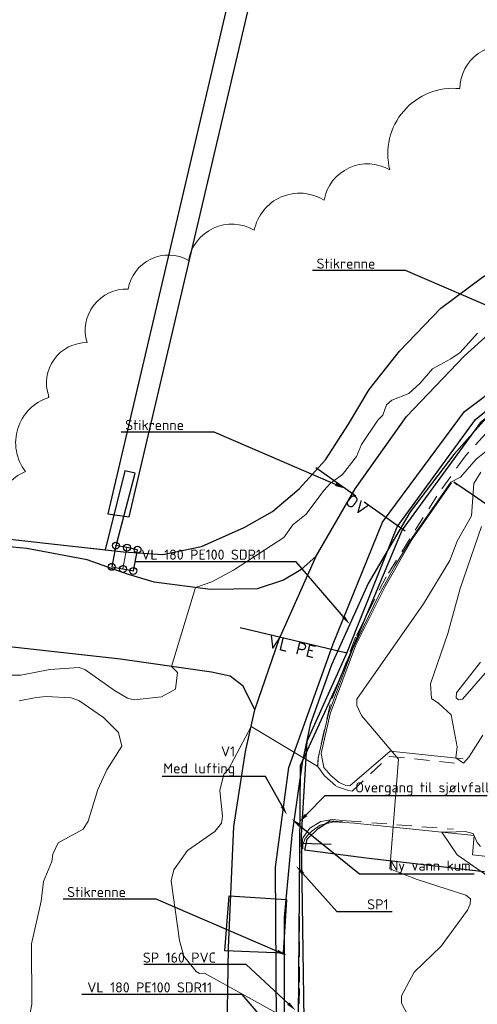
# Model space of a CAD drawing. Header units: metres. Extents: x 0 to 385757, y 0 to 6885278.
# Tile 52 of 108: x 308603 to 308649, y 6884335 to 6884433. Entities that reach past the tile are written whole.
import ezdxf
from ezdxf import colors
from ezdxf.entities.mleader import LeaderData, LeaderLine
from ezdxf.math import Vec2, Vec3

# ---------------------------------------------------------------- set-up
doc = ezdxf.new("R2010")
doc.units = ezdxf.units.M
doc.linetypes.add('Overvann', pattern=[6, 5, -1])
doc.linetypes.add('STVEGKANT', pattern=[2.5, 1.5, -1])
for name, color, linetype, lineweight in [('_Hjelpelinjer', 7, 'Continuous', 0), ('K--DI---03005--KystkonturTekniskeAnlegg-VANN', 8, 'Continuous', 30), ('K--DI---06002--MurLoddrett-STMUR', 8, 'STREK MED BDS208', 9), ('K--DI---07007--AnnetVegarealAvgrensning-STVEGKANT', 252, 'STVEGKANT', 20), ('K--DI---07018--Vegdekkekant-VKANT', 250, 'Continuous', 25), ('K--DI---08000--LednTraseseksjon-Over vann', 7, 'Overvann', 25), ('K--DI---08000--LednTraseseksjon-Vann', 5, 'Continuous', 25), ('K--DI---Høydekurve-KURVE', 8, 'Continuous', 9), ('K--DI---Høydekurve-TKURVE', 7, 'Continuous', 20), ('K--DI---Mønelinje-HUSDIV', 8, 'Continuous', 9)]:
    doc.layers.add(name, color=color, linetype=linetype, lineweight=lineweight)
for name, color, linetype in [('_Ny kommunal fiber', 6, 'Continuous'), ('AVLØP - Fjerning', 3, 'Continuous'), ('K--DI---', 7, 'Continuous'), ('K--DI---05014--Takkant-HUS_PRIKK', 8, 'Continuous'), ('K--DI---07535--FartsdemperAvgrensning', 9, 'Continuous'), ('K--DI---09111--KantUtsnitt', 9, 'Continuous'), ('K--DI---Flateavgrensning', 9, 'Continuous'), ('K--DI---FlytebryggeLandgang', 9, 'Continuous'), ('K--DI---Gjerde', 9, 'Continuous'), ('K--DI---LednTraseseksjon-OV-Sosiinfo', 9, 'Continuous'), ('K--DI---LednTraseseksjon-VL-Sosiinfo', 9, 'Continuous'), ('K--DI---VegFiktivGrense', 9, 'Continuous')]:
    doc.layers.add(name, color=color, linetype=linetype)
doc.layers.add('_Tiltak', color=1, linetype='Continuous', lineweight=0, true_color=0xff0000)
doc.layers.add('Vann - Fjerning', color=5, linetype='Continuous', lineweight=25, true_color=0x0000ff)
doc.layers.add('K--DI---HUS_PRIKK', color=7, linetype='Continuous', true_color=0x000000)
doc.styles.add('Focus CAT', font='isocpeur.ttf')
doc.styles.get("Standard").update_dxf_attribs({"font": 'isocpeur.ttf'})
doc.linetypes.add('STREK MED BDS208', pattern='A,3.5,[208,BDS.shx,S=128,R=0,X=0,Y=0]', length=3.5)
doc.dimstyles.new('Civil Tools', dxfattribs={"dimtxt": 2.5, "dimasz": 3, "dimexe": 0, "dimexo": 0, "dimgap": 2, "dimtad": 1, "dimdec": 0, "dimzin": 0, "dimdsep": 46, "dimtxsty": 'Standard', "dimblk1": 'OBLIQUE', "dimblk2": 'OBLIQUE', "dimsah": 1, "dimtsz": 1.5, "dimcen": 4, "dimadec": 0, "dimazin": 0, "dimtfac": 1, "dimtdec": 4, "dimtix": 1, "dimtmove": 0, "dimatfit": 3, "dimfxl": 1, "dimtolj": 1, "dimtzin": 0, "dimarcsym": 0})

# ---------------------------------------------------------------- blocks, each defined once
blk = doc.blocks.new('BDS199')
at = {"layer": 'K--DI---'}
blk.add_circle((0, 0), 5, dxfattribs=at)
blk = doc.blocks.new('*D137')
at = {"layer": '_Hjelpelinjer', "color": 0, "linetype": 'Continuous', "lineweight": -2, "transparency": 16777216}
for p, q in [((308693.227, 6884473.63), (308693.227, 6884475.455)), ((308693.563, 6884473.03), (308693.227, 6884473.63)), ((308693.563, 6884472.403), (308693.563, 6884473.03))]:
    blk.add_line(p, q, dxfattribs=at)
at = {"layer": 'Defpoints', "color": 0, "linetype": 'Continuous', "transparency": 16777216}
for p in [(308693.227, 6884474.23), (308693.563, 6884472.403), (0, 0)]:
    blk.add_point(p, dxfattribs=at)
at = {"layer": '_Hjelpelinjer', "color": 0, "linetype": 'Continuous', "transparency": 16777216, "insert": (308692.902, 6884474.943), "char_height": 0.25, "attachment_point": 5, "rotation": 90}
blk.add_mtext('\\A1;308694', dxfattribs=at)
blk = doc.blocks.new('_Oblique')
at = {"color": 0, "linetype": 'ByBlock', "lineweight": -2}
blk.add_line((-0.5, -0.5), (0.5, 0.5), dxfattribs=at)
blk = doc.blocks.new('*D139')
at = {"layer": '_Hjelpelinjer', "color": 0, "linetype": 'Continuous', "lineweight": -2, "transparency": 16777216}
for p, q in [((308692.525, 6884448.538), (308693.125, 6884449.535)), ((308693.125, 6884449.535), (308695.175, 6884449.535)), ((308690.483, 6884448.538), (308692.525, 6884448.538))]:
    blk.add_line(p, q, dxfattribs=at)
at = {"layer": 'Defpoints', "color": 0, "linetype": 'Continuous', "transparency": 16777216}
for p in [(308693.725, 6884449.535), (308690.483, 6884448.538), (0, 0)]:
    blk.add_point(p, dxfattribs=at)
at = {"layer": '_Hjelpelinjer', "color": 0, "linetype": 'Continuous', "transparency": 16777216, "insert": (308694.55, 6884449.86), "char_height": 0.25, "attachment_point": 5}
blk.add_mtext('\\A1;6884449', dxfattribs=at)
blk = doc.blocks.new('*D141')
at = {"layer": '_Hjelpelinjer', "color": 0, "linetype": 'Continuous', "lineweight": -2, "transparency": 16777216}
for p, q in [((308672.527, 6884476.776), (308672.527, 6884478.576)), ((308672.247, 6884476.475), (308672.527, 6884476.776)), ((308672.247, 6884475.875), (308672.247, 6884476.475))]:
    blk.add_line(p, q, dxfattribs=at)
at = {"layer": 'Defpoints', "color": 0, "linetype": 'Continuous', "transparency": 16777216}
for p in [(308672.527, 6884477.376), (308672.247, 6884475.875), (0, 0)]:
    blk.add_point(p, dxfattribs=at)
at = {"layer": '_Hjelpelinjer', "color": 0, "linetype": 'Continuous', "transparency": 16777216, "insert": (308672.202, 6884478.076), "char_height": 0.25, "attachment_point": 5, "rotation": 90}
blk.add_mtext('\\A1;308672', dxfattribs=at)

msp = doc.modelspace()

# ---------------------------------------------------------------- linework, layer by layer
at = {"layer": '_Ny kommunal fiber', "linetype": 'Continuous'}
msp.add_lwpolyline([(308628.9381, 6884317.8007), (308628.7407, 6884348.611), (308630.0823, 6884358.4601), (308634.4539, 6884370.7177), (308639.3387, 6884382.7482), (308647.4913, 6884393.7104), (308659.0778, 6884402.4413), (308668.981, 6884405.6918), (308669.4903, 6884406.3758), (308671.2463, 6884407.0222), (308672.0434, 6884406.697), (308683.0742, 6884410.2125), (308689.1029, 6884412.4401), (308689.4793, 6884412.8386), (308691.0701, 6884413.2071), (308691.6595, 6884413.1531), (308699.6582, 6884415.2487), (308710.485, 6884419.4861)], dxfattribs=at)
at = {"layer": '_Tiltak', "linetype": 'Continuous'}
for points in [[(308669.8397, 6884437.8655, 0.5205671), (308666.4356, 6884431.9946, 0.5205671), (308666.4356, 6884431.9946, 0.5205671), (308659.4571, 6884431.2289, 0.5205671), (308659.4571, 6884431.2289, 0.5205671), (308652.734, 6884429.6973, 0.5205671), (308652.734, 6884429.6973, 0.5205671), (308647.0321, 6884425.6984, 0.5205671), (308647.0321, 6884425.6984, 0.5205671), (308640.0775, 6884417.6503)], [(308640.0775, 6884417.6503, 0.5205671), (308633.5595, 6884414.6635, 0.5205671), (308633.5595, 6884414.6635, 0.5205671), (308626.6344, 6884411.6769, 0.5205671), (308626.6344, 6884411.6769, 0.5205671), (308620.1165, 6884408.6901, 0.5205671), (308620.1165, 6884408.6901, 0.5205671), (308614.1417, 6884405.8392, 0.5205671), (308614.1417, 6884405.8392, 0.5205671), (308610.0681, 6884400.5446, 0.5205671), (308610.0681, 6884400.5446, 0.5205671), (308606.266, 6884395.25, 0.5205671), (308606.266, 6884395.25, 0.5205671), (308606.266, 6884395.1142, 0.5205671), (308603.9575, 6884387.7833, 0.5205671), (308603.9575, 6884387.7833, 0.5205671), (308602.328, 6884380.3165, 0.5205671)]]:
    msp.add_lwpolyline(points, format="xyb", dxfattribs=at)
at = {"layer": 'AVLØP - Fjerning'}
for points in [[(308686.31, 6884407.01), (308684.04, 6884408.62), (308669.67, 6884404.7), (308659.82, 6884401.15), (308649.04, 6884392.61), (308641.3, 6884382.02), (308634.97, 6884366.87), (308631.2, 6884358.63)], [(308631.2, 6884358.63), (308630.91, 6884325.23), (308630.76, 6884316.78), (308630.8671, 6884311.1102), (308630.8671, 6884311.1102)]]:
    msp.add_lwpolyline(points, dxfattribs=at)
at = {"layer": 'K--DI---03005--KystkonturTekniskeAnlegg-VANN', "elevation": 0.61, "flags": 128}
msp.add_lwpolyline([(308596.2, 6884381.76), (308607.44, 6884380.53), (308613.69, 6884379.83), (308617.57, 6884379.57), (308621.42, 6884380.36), (308625.64, 6884382.24), (308628.45, 6884383.83), (308631.09, 6884386.05), (308633.71, 6884388.93), (308635.99, 6884392.47), (308638.04, 6884395.91), (308641.05, 6884399.7), (308645.15, 6884403.95), (308649.27, 6884407.04), (308654.47, 6884410.23), (308660.82, 6884413.15), (308666.08, 6884415.31), (308672.62, 6884417.27)], dxfattribs=at)
at = {"layer": 'K--DI---05014--Takkant-HUS_PRIKK'}
msp.add_polyline3d([(308612.92, 6884380.45, 3.69), (308612.51, 6884378.34, 3.69), (308613.62, 6884378.13, 4.61), (308614.66, 6884377.93, 3.69), (308615.07, 6884380.04, 3.69), (308614.02, 6884380.24, 4.61), (308612.92, 6884380.45, 3.69)], dxfattribs=at)
at = {"layer": 'K--DI---06002--MurLoddrett-STMUR'}
for points in [[(308672.62, 6884417.27, 2.21), (308666.08, 6884415.31, 2.27), (308660.82, 6884413.15, 2.38), (308654.47, 6884410.23, 2.61), (308649.27, 6884407.04, 2.64), (308645.15, 6884403.95, 2.65), (308641.05, 6884399.7, 2.69), (308638.04, 6884395.91, 2.69), (308635.99, 6884392.47, 2.64), (308633.71, 6884388.93, 2.6), (308631.09, 6884386.05, 2.61), (308628.45, 6884383.83, 2.61), (308625.64, 6884382.24, 2.57), (308621.42, 6884380.36, 2.54), (308617.57, 6884379.57, 2.42), (308615.01, 6884379.74, 2.25)], [(308646.19, 6884386.67, 4.15), (308642.29, 6884381.07, 4.35), (308639.63, 6884376.39, 4.5), (308636.69, 6884370.52, 4.68), (308634.18, 6884363.78, 4.74), (308633.26, 6884359.85, 4.8), (308633.53, 6884358.47, 4.83), (308634.22, 6884357.68, 4.84), (308635.05, 6884356.97, 4.87), (308635.72, 6884356.7, 4.88), (308636.1, 6884356.64, 4.95), (308640.11, 6884360.09, 5.31), (308647.36, 6884359.34, 6.08)], [(308612.82, 6884379.93, 2.15), (308607.44, 6884380.53, 2.11), (308596.2, 6884381.76, 2.07), (308579.23, 6884383.41, 1.81), (308574.17, 6884383.84, 1.79)], [(308657.27, 6884348.79, 8.32), (308653.01, 6884349.28, 7.42), (308648.28, 6884349.83, 6.32), (308648.44, 6884351.73, 6.27), (308636.56, 6884352.96, 5.26), (308634.52, 6884353.08, 4.89), (308633.17, 6884352.76, 4.79), (308632.39, 6884352.2, 4.76), (308631.92, 6884351.74, 4.76), (308631.64, 6884351.36, 4.75), (308631.46, 6884350.8, 4.74), (308631.47, 6884350.41, 4.73)]]:
    msp.add_polyline3d(points, dxfattribs=at)
at = {"layer": 'K--DI---07007--AnnetVegarealAvgrensning-STVEGKANT'}
for points in [[(308700.3, 6884412.26, 3.81), (308693.73, 6884410.52, 3.61), (308685.37, 6884407.99, 3.35), (308675.12, 6884405.5, 3.11), (308670.06, 6884404.12, 2.97), (308663.83, 6884401.54, 2.99), (308659.09, 6884399.33, 2.97), (308655.56, 6884397.05, 2.97), (308651.29, 6884393.38, 2.98), (308647.57, 6884389.32, 3.09), (308644.73, 6884385.34, 3.39), (308639.7, 6884377.36, 3.58), (308636.69, 6884371.36, 3.43), (308634.16, 6884364.71, 3.73), (308632.96, 6884359.37, 3.96), (308632.9, 6884358.6, 3.94)], [(308632.9, 6884358.6, 3.94), (308633.59, 6884357.63, 4.14), (308634.78, 6884356.6, 4.33), (308635.98, 6884356.19, 4.46), (308636.33, 6884356.13, 4.5), (308640.04, 6884359.57, 4.91), (308647.1, 6884358.84, 5.82)], [(308631.45, 6884351.5, 3.99), (308632.15, 6884352.47, 4.16), (308633.23, 6884353.13, 4.26), (308634.35, 6884353.31, 4.41), (308635.79, 6884353.19, 4.53), (308646.39, 6884352.36, 5.67)], [(308631.45, 6884351.5, 3.99), (308631.13, 6884348.71, 4.03), (308631.12, 6884336.57, 3.96), (308630.94, 6884318.84, 3.53), (308630.91, 6884310.51, 3.47)]]:
    msp.add_polyline3d(points, dxfattribs=at)
at = {"layer": 'K--DI---07018--Vegdekkekant-VKANT'}
for points in [[(308632.78, 6884379.4, 3.51), (308631.24, 6884378.03, 3.51), (308629.55, 6884377.01, 3.47), (308626.93, 6884376.17, 3.4), (308622.31, 6884376.1, 3.18), (308616.71, 6884376.81, 2.49), (308614.07, 6884377.63, 2.36), (308610.06, 6884379.04, 2.26), (308604.09, 6884380.16, 2.13), (308591.57, 6884381.34, 2.14), (308575.25, 6884382.8, 2.04), (308560.97, 6884384.13, 2), (308555.27, 6884385.2, 1.96), (308550.45, 6884387.26, 1.92), (308547.49, 6884389.04, 1.88), (308545.41, 6884390.79, 1.86), (308544.41, 6884392.46, 1.86), (308544.51, 6884394.89, 1.86), (308546.1, 6884405.63, 1.84), (308549.13, 6884418.36, 1.72), (308554.22, 6884438.84, 1.57), (308559.62, 6884458.74, 1.82)], [(308724.31, 6884429.37, 4.84), (308722.16, 6884426.72, 4.86), (308719.6, 6884423.9, 4.75), (308714.48, 6884419.98, 4.55), (308709.48, 6884416.94, 4.25), (308706.5, 6884415.43, 4.06), (308699.19, 6884413.13, 3.69), (308689.98, 6884410.63, 3.56), (308680.25, 6884407.88, 3.14), (308670.78, 6884405.7, 2.98), (308663.93, 6884403.16, 2.96), (308656.99, 6884399.48, 2.98), (308650.43, 6884393.94, 3.08), (308646.41, 6884389.48, 3.15), (308642.11, 6884383.78, 3.58), (308637.93, 6884376.69, 3.69), (308634.29, 6884368.62, 3.76), (308632.17, 6884362.73, 3.87), (308631.4, 6884358.93, 3.93), (308630.35, 6884351.78, 4.01), (308629.59, 6884343.62, 4.07), (308629.62, 6884333.55, 3.96)], [(308632.78, 6884379.4, 3.51), (308636.65, 6884386.07, 3.42), (308641.72, 6884393.22, 3.28), (308647.44, 6884399.2, 3.06), (308649.86, 6884401.37, 3.07)], [(308626.7, 6884364.18, 3.99), (308625.55, 6884366.53, 3.54), (308624.25, 6884367.52, 3.54), (308622.4, 6884367.91, 3.52), (308613.38, 6884369.21, 2.35), (308602.67, 6884370.39, 1.99), (308590.04, 6884371.82, 1.93), (308576.01, 6884373.23, 2), (308561.65, 6884374.77, 2.29), (308545.61, 6884376.31, 2.26)], [(308624.05, 6884212.48, 11.05), (308624.25, 6884219.29, 10.51), (308624.26, 6884229.84, 9.17), (308624.33, 6884238.18, 8.18), (308624.16, 6884249.06, 7.14), (308624.24, 6884262.1, 5.9), (308624.03, 6884277.95, 4.76), (308623.73, 6884295.74, 3.79), (308623.51, 6884309.35, 3.64), (308623.82, 6884324.27, 3.42), (308624.07, 6884340.6, 3.69), (308624.49, 6884349.7, 3.97), (308624.62, 6884352.63, 4.09), (308625.78, 6884360.05, 4.01), (308626.7, 6884364.18, 3.99)]]:
    msp.add_polyline3d(points, dxfattribs=at)
at = {"layer": 'K--DI---07535--FartsdemperAvgrensning'}
msp.add_polyline3d([(308624.1494, 6884345.7502, 4.19), (308629.8394, 6884345.3802, 4.13), (308629.4894, 6884340.0702, 4.01), (308623.7094, 6884340.3202, 4), (308624.1494, 6884345.7502, 4.19)], dxfattribs=at)
at = {"layer": 'K--DI---07535--FartsdemperAvgrensning', "linetype": 'Continuous'}
msp.add_polyline3d([(308624.15, 6884345.75, 4.19), (308629.84, 6884345.38, 4.13), (308629.49, 6884340.07, 4.01), (308623.71, 6884340.32, 4), (308624.15, 6884345.75, 4.19)], dxfattribs=at)
at = {"layer": 'K--DI---08000--LednTraseseksjon-Over vann'}
msp.add_polyline3d([(308641.6, 6884381.86, 3.37), (308632.73, 6884388.15, 0.31)], dxfattribs=at)
at = {"layer": 'K--DI---08000--LednTraseseksjon-Vann'}
for points in [[(308635.8, 6884369.79), (308625.23, 6884372.29)], [(308631.34, 6884350.96), (308634.26, 6884350.89)]]:
    msp.add_lwpolyline(points, dxfattribs=at)
at = {"layer": 'K--DI---09111--KantUtsnitt', "linetype": 'Continuous', "elevation": 0.61}
msp.add_lwpolyline([(308596.2, 6884381.76), (308607.44, 6884380.53), (308613.69, 6884379.83), (308617.57, 6884379.57), (308621.42, 6884380.36), (308625.64, 6884382.24), (308628.45, 6884383.83), (308631.09, 6884386.05), (308633.71, 6884388.93), (308635.99, 6884392.47), (308638.04, 6884395.91), (308641.05, 6884399.7), (308645.15, 6884403.95), (308649.27, 6884407.04), (308654.47, 6884410.23), (308660.82, 6884413.15), (308666.08, 6884415.31), (308672.62, 6884417.27)], dxfattribs=at)
at = {"layer": 'K--DI---09111--KantUtsnitt', "linetype": 'Continuous'}
for points in [[(308632.78, 6884379.4, 3.51), (308631.24, 6884378.03, 3.51), (308629.55, 6884377.01, 3.47), (308626.93, 6884376.17, 3.4), (308622.31, 6884376.1, 3.18), (308616.71, 6884376.81, 2.49), (308614.07, 6884377.63, 2.36), (308610.06, 6884379.04, 2.26), (308604.09, 6884380.16, 2.13), (308591.57, 6884381.34, 2.14), (308575.25, 6884382.8, 2.04), (308560.97, 6884384.13, 2), (308555.27, 6884385.2, 1.96), (308550.45, 6884387.26, 1.92), (308547.49, 6884389.04, 1.88), (308545.41, 6884390.79, 1.86), (308544.41, 6884392.46, 1.86), (308544.51, 6884394.89, 1.86), (308546.1, 6884405.63, 1.84), (308549.13, 6884418.36, 1.72), (308554.22, 6884438.84, 1.57), (308559.62, 6884458.74, 1.82)], [(308724.31, 6884429.37, 4.84), (308722.16, 6884426.72, 4.86), (308719.6, 6884423.9, 4.75), (308714.48, 6884419.98, 4.55), (308709.48, 6884416.94, 4.25), (308706.5, 6884415.43, 4.06), (308699.19, 6884413.13, 3.69), (308689.98, 6884410.63, 3.56), (308680.25, 6884407.88, 3.14), (308670.78, 6884405.7, 2.98), (308663.93, 6884403.16, 2.96), (308656.99, 6884399.48, 2.98), (308650.43, 6884393.94, 3.08), (308646.41, 6884389.48, 3.15), (308642.11, 6884383.78, 3.58), (308637.93, 6884376.69, 3.69), (308634.29, 6884368.62, 3.76), (308632.17, 6884362.73, 3.87), (308631.4, 6884358.93, 3.93), (308630.35, 6884351.78, 4.01), (308629.59, 6884343.62, 4.07), (308629.62, 6884333.55, 3.96)], [(308632.78, 6884379.4, 3.51), (308636.65, 6884386.07, 3.42), (308641.72, 6884393.22, 3.28), (308647.44, 6884399.2, 3.06), (308649.86, 6884401.37, 3.07)], [(308626.7, 6884364.18, 3.99), (308629.1, 6884371.19, 3.86), (308632.78, 6884379.4, 3.51)], [(308626.7, 6884364.18, 3.99), (308625.55, 6884366.53, 3.54), (308624.25, 6884367.52, 3.54), (308622.4, 6884367.91, 3.52), (308613.38, 6884369.21, 2.35), (308602.67, 6884370.39, 1.99), (308590.04, 6884371.82, 1.93), (308576.01, 6884373.23, 2), (308561.65, 6884374.77, 2.29), (308545.61, 6884376.31, 2.26)], [(308624.05, 6884212.48, 11.05), (308624.25, 6884219.29, 10.51), (308624.26, 6884229.84, 9.17), (308624.33, 6884238.18, 8.18), (308624.16, 6884249.06, 7.14), (308624.24, 6884262.1, 5.9), (308624.03, 6884277.95, 4.76), (308623.73, 6884295.74, 3.79), (308623.51, 6884309.35, 3.64), (308623.82, 6884324.27, 3.42), (308624.07, 6884340.6, 3.69), (308624.49, 6884349.7, 3.97), (308624.62, 6884352.63, 4.09), (308625.78, 6884360.05, 4.01), (308626.7, 6884364.18, 3.99)]]:
    msp.add_polyline3d(points, dxfattribs=at)
at = {"layer": 'K--DI---Flateavgrensning', "linetype": 'Continuous'}
msp.add_polyline3d([(308612.14, 6884383.6, 1.24), (308614.25, 6884383.3, 1.16), (308630.73, 6884453.47, 1.16), (308628.66, 6884453.95, 1.14), (308612.14, 6884383.6, 1.24)], dxfattribs=at)
at = {"layer": 'K--DI---FlytebryggeLandgang', "linetype": 'Continuous'}
msp.add_polyline3d([(308612.82, 6884379.93, 2.15), (308614.82, 6884387.61, 1.28), (308613.82, 6884387.84, 1.28), (308611.86, 6884380.04, 2.14), (308612.82, 6884379.93, 2.15)], dxfattribs=at)
at = {"layer": 'K--DI---Gjerde', "linetype": 'Continuous'}
for points in [[(308656.13, 6884380.19, 9.42), (308651.66, 6884383.13, 8.61), (308648.47, 6884385.34, 7.22), (308646.41, 6884386.73, 5.07), (308646.71, 6884386.46, 5.07)], [(308670.6, 6884351.46, 9.47), (308670.37, 6884345.65, 9.55), (308656.57, 6884347.27, 9.03), (308648.01, 6884348.31, 6.89), (308637.73, 6884349.48, 5.76), (308631.66, 6884350.29, 5.2), (308631.89, 6884351.38, 5.2), (308632.99, 6884352.42, 5.2), (308634.12, 6884353.2, 5.21), (308635.39, 6884353.1, 5.34)]]:
    msp.add_polyline3d(points, dxfattribs=at)
at = {"layer": 'K--DI---Høydekurve-KURVE', "flags": 128}
for points, elevation in [([(308602.54, 6884367.6), (308603.51, 6884367.61), (308606.36, 6884368.16), (308609.27, 6884368.37), (308609.85, 6884368.18), (308612.79, 6884366.08), (308614.09, 6884365.33), (308614.75, 6884365.18), (308617.46, 6884365.45), (308618.82, 6884366.21), (308619.04, 6884367.86), (308618.42, 6884368.48), (308620.83, 6884376.29), (308622.44, 6884376.86), (308624.59, 6884378), (308629.57, 6884381.25), (308630.46, 6884382.5), (308631.79, 6884383.56), (308633.53, 6884385.91), (308634.21, 6884386.63), (308635.38, 6884387.5), (308636.78, 6884389.26), (308637.26, 6884390.47), (308638.88, 6884392.86), (308639.38, 6884393.35), (308639.76, 6884394.38), (308640.27, 6884394.85), (308641.96, 6884395.52), (308643.09, 6884396.54), (308644.3, 6884397.94), (308646.14, 6884398.94), (308647.04, 6884399.58), (308648.78, 6884401.48)], 3), ([(308631.91, 6884332.44), (308621.71, 6884338.1), (308621.22, 6884338.05), (308620.89, 6884338.27), (308619.67, 6884339.79), (308619.23, 6884341.35), (308618.4, 6884347.24), (308618.67, 6884348.34), (308620.02, 6884350.26), (308622.74, 6884352.14), (308623.4, 6884352.96), (308623.49, 6884353.64), (308623.23, 6884356.2), (308623.63, 6884357.8), (308624.07, 6884358.29), (308626.33, 6884362.53), (308632.95, 6884358.57), (308632.99, 6884359.43), (308634.01, 6884363.81), (308636.37, 6884370.17), (308639.01, 6884375.6), (308640.6, 6884378.46), (308642.26, 6884381.18), (308646.14, 6884386.71), (308647.1, 6884387.22), (308648.64, 6884389), (308649.63, 6884389.79)], 4), ([(308649.31, 6884361.67), (308647.92, 6884359.48), (308647.39, 6884358.89), (308646.63, 6884359.41), (308646.77, 6884360.51), (308646.15, 6884363.68), (308644.93, 6884364.82), (308644.2, 6884365.29), (308644.11, 6884366.76), (308645.83, 6884371.73), (308647.05, 6884376.18), (308649.15, 6884382.35)], 6), ([(308649.75, 6884368.08), (308647.27, 6884365.24), (308646.89, 6884365.18), (308646.67, 6884365.37), (308646.7, 6884365.85), (308649.06, 6884368.91)], 7), ([(308603.32, 6884365.07), (308605.02, 6884365.4), (308606.02, 6884365.51), (308608.48, 6884365.37), (308609.24, 6884365.11), (308611.71, 6884363.42), (308613.19, 6884361.93), (308613.51, 6884360.57), (308612.02, 6884358.23), (308611.12, 6884356.3), (308610.17, 6884353.16), (308609.68, 6884352.37), (308607.19, 6884351.02), (308606.66, 6884349.88), (308606.58, 6884349.15), (308605.76, 6884347.17), (308605.52, 6884345.24), (308604.55, 6884341.02), (308604.59, 6884335.04), (308603.98, 6884331.92)], 4), ([(308650.24, 6884347.4), (308646.77, 6884349.82), (308645.25, 6884352.06), (308646.67, 6884352.09), (308647.55, 6884352.13), (308648.33, 6884351.94), (308648.73, 6884351.03), (308649.08, 6884350.65)], 6)]:
    msp.add_lwpolyline(points, dxfattribs=dict(at, elevation=elevation))
at = {"layer": 'K--DI---Høydekurve-TKURVE', "elevation": 5, "flags": 128}
msp.add_lwpolyline([(308641.94, 6884333.81), (308641.22, 6884335.12), (308641.24, 6884335.85), (308642.5, 6884338.2), (308645.16, 6884340.76), (308647.78, 6884344.35), (308648.05, 6884344.93), (308648.08, 6884345.47), (308647.62, 6884345.84), (308642.8, 6884347.36), (308640.09, 6884348.42), (308640.93, 6884359.29), (308637.26, 6884363.61), (308636.8, 6884364.6), (308636.81, 6884365.22), (308643.43, 6884374.67), (308646.03, 6884378.98), (308646.75, 6884380.89), (308648.17, 6884383.4), (308648.41, 6884386.58), (308649.09, 6884387.73)], dxfattribs=at)
at = {"layer": 'K--DI---Mønelinje-HUSDIV', "elevation": 4.61, "flags": 128}
msp.add_lwpolyline([(308613.62, 6884378.13), (308614.02, 6884380.24)], dxfattribs=at)
at = {"layer": 'K--DI---VegFiktivGrense', "linetype": 'Continuous'}
msp.add_polyline3d([(308626.7, 6884364.18, 3.99), (308629.1, 6884371.19, 3.86), (308632.78, 6884379.4, 3.51)], dxfattribs=at)
at = {"layer": 'Vann - Fjerning'}
msp.add_lwpolyline([(308635.8, 6884369.79), (308640.8, 6884382.31), (308648.56, 6884392.94), (308659.36, 6884401.71), (308669.65, 6884405.42), (308676.23, 6884407.22)], dxfattribs=at)
msp.add_polyline3d([(308631.87, 6884312.93, 0), (308631.33, 6884351.72, 0), (308631.88, 6884361.09, 0), (308635.8, 6884369.79, 2.53)], dxfattribs=at)

# ---------------------------------------------------------------- block references
at = {"layer": 'K--DI---HUS_PRIKK', "linetype": 'Continuous'}
for p, xscale, yscale, rotation in [((308612.92, 6884380.45, 3.69), 0.06823698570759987, 0.06823698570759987, 259.0037274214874), ((308612.92, 6884380.45, 3.69), 0.06823698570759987, 0.06823698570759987, 259.0037274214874), ((308614.02, 6884380.24, 4.61), 0.06838876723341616, 0.06838876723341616, 169.1917690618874), ((308615.07, 6884380.04, 3.69), 0.06840818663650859, 0.06840818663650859, 169.2157021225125), ((308612.51, 6884378.34, 3.69), 0.06846607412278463, 0.06846607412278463, 349.2868769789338), ((308613.62, 6884378.13, 4.61), 0.06832620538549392, 0.06832620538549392, 349.1144729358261), ((308614.66, 6884377.93, 3.69), 0.06823698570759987, 0.06823698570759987, 79.00372742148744)]:
    msp.add_blockref('BDS199', p, dxfattribs=dict(at, xscale=xscale, yscale=yscale, rotation=rotation))

# ---------------------------------------------------------------- texts
at = {"layer": 'K--DI---LednTraseseksjon-OV-Sosiinfo', "linetype": 'Continuous', "insert": (308637.165, 6884385.005, 1.84), "char_height": 1.25, "attachment_point": 2, "rotation": 324.65833, "style": 'Focus CAT'}
msp.add_mtext('OV', dxfattribs=at)
at = {"layer": 'K--DI---LednTraseseksjon-VL-Sosiinfo', "linetype": 'Continuous', "insert": (308630.515, 6884371.04), "char_height": 1.25, "attachment_point": 2, "rotation": 346.693029, "style": 'Focus CAT'}
msp.add_mtext('VL PE', dxfattribs=at)

# ---------------------------------------------------------------- dimensions: what is measured, and where the dimension line sits
at = {"layer": '_Hjelpelinjer', "linetype": 'Continuous'}
for feature_location, offset, dtype, picture, middle in [((308672.2466, 6884475.8752), (0.2804, 1.5012), 1, '*D141', (308672.2019, 6884478.0765)), ((308693.5633, 6884472.4034), (-0.336, 1.827), 1, '*D137', (308692.9023, 6884474.943)), ((308690.4832, 6884448.5382), (3.242, 0.997), 0, '*D139', (308694.5501, 6884449.8602))]:
    dim = msp.add_ordinate_dim(feature_location=feature_location, offset=offset, dtype=dtype, origin=(0, 0), dimstyle='Civil Tools', override={"dimscale": 0.1}, dxfattribs=at)
    dim.commit()
    dim.dimension.update_dxf_attribs({"geometry": picture, "text_midpoint": middle})

# ---------------------------------------------------------------- leaders
at = {"layer": '_Tiltak', "linetype": 'Continuous'}
ml = msp.add_multileader_mtext('Standard', dxfattribs=at)
ml.set_content('Stikrenne', color=256)
ml.set_leader_properties()
ml.build(insert=Vec2(0, 0))
ml.multileader.update_dxf_attribs({"text_left_attachment_type": 6, "text_right_attachment_type": 5, "dogleg_length": 2, "arrow_head_size": 1})
ctx = ml.context
ctx.base_point, ctx.char_height, ctx.arrow_head_size, ctx.landing_gap_size, ctx.plane_origin = Vec3(308632.0452, 6884407.6752), 1, 1, 1, Vec3(308654.5943, 6884402.0978)
ctx.left_attachment, ctx.right_attachment, ctx.text_align_type = 6, 5, 2
notes = []
notes.append((ctx, [(0, (1, 1, 0), (308641.6452, 6884407.6752), (-1, 0), 2, [(0, [(308654.5943, 6884402.0978)], 0, [])])]))
ctx.mtext.insert, ctx.mtext.alignment, ctx.mtext.flow_direction = Vec3(308638.6452, 6884408.8752), 3, 5
ml = msp.add_multileader_mtext('Standard', dxfattribs=at)
ml.set_content('Stikrenne', color=256)
ml.set_leader_properties()
ml.build(insert=Vec2(0, 0))
ml.multileader.update_dxf_attribs({"text_left_attachment_type": 6, "text_right_attachment_type": 5, "dogleg_length": 2, "arrow_head_size": 1})
ctx = ml.context
ctx.base_point, ctx.char_height, ctx.arrow_head_size, ctx.landing_gap_size, ctx.plane_origin = Vec3(308613.0709, 6884391.6859), 1, 1, 1, Vec3(308635.62, 6884386.1084)
ctx.left_attachment, ctx.right_attachment, ctx.text_align_type = 6, 5, 2
notes.append((ctx, [(0, (1, 1, 0), (308622.6709, 6884391.6859), (-1, 0), 2, [(0, [(308635.62, 6884386.1084)], 0, [])])]))
ctx.mtext.insert, ctx.mtext.alignment, ctx.mtext.flow_direction = Vec3(308619.6709, 6884392.8859), 3, 5
ml = msp.add_multileader_mtext('Standard', dxfattribs=at)
ml.set_content('VL 180 PE100 SDR11', color=256)
ml.set_leader_properties()
ml.build(insert=Vec2(0, 0))
ml.multileader.update_dxf_attribs({"text_left_attachment_type": 6, "text_right_attachment_type": 5, "dogleg_length": 2, "arrow_head_size": 1})
ctx = ml.context
ctx.base_point, ctx.char_height, ctx.arrow_head_size, ctx.landing_gap_size, ctx.plane_origin = Vec3(308614.9086, 6884378.8513, 3.725), 1, 1, 1, Vec3(308636.11, 6884372.655, 3.725)
ctx.left_attachment, ctx.right_attachment, ctx.text_align_type = 6, 5, 2
notes.append((ctx, [(1, (1, 1, 0), (308630.8086, 6884378.8513, 3.725), (-1, 0), 2, [(0, [(308636.11, 6884372.655, 3.725)], 0, [])])]))
ctx.mtext.insert, ctx.mtext.alignment, ctx.mtext.flow_direction = Vec3(308627.8086, 6884380.0513, 3.725), 3, 5
ml = msp.add_multileader_mtext('Standard', dxfattribs=at)
ml.set_content('V1\\PMed lufting', color=256)
ml.set_leader_properties()
ml.build(insert=Vec2(0, 0))
ml.multileader.update_dxf_attribs({"text_left_attachment_type": 6, "text_right_attachment_type": 5, "dogleg_length": 2, "arrow_head_size": 1})
ctx = ml.context
ctx.base_point, ctx.char_height, ctx.arrow_head_size, ctx.landing_gap_size, ctx.plane_origin = Vec3(308617.046, 6884359.2581, 3.9408), 1, 1, 1, Vec3(308629.8846, 6884353.7668, 3.9408)
ctx.left_attachment, ctx.right_attachment, ctx.text_align_type = 6, 5, 2
notes.append((ctx, [(0, (1, 1, 0), (308627.746, 6884357.5914, 3.9408), (-1, 0), 2, [(0, [(308629.8846, 6884353.7668, 3.9408)], 0, [])])]))
ctx.mtext.insert, ctx.mtext.alignment, ctx.mtext.flow_direction = Vec3(308624.746, 6884360.5581, 3.9408), 3, 5
ml = msp.add_multileader_mtext('Standard', dxfattribs=at)
ml.set_content('Overgang til sjølvfall', color=256)
ml.set_leader_properties()
ml.build(insert=Vec2(0, 0))
ml.multileader.update_dxf_attribs({"text_left_attachment_type": 6, "text_right_attachment_type": 5, "dogleg_length": 2, "arrow_head_size": 1})
ctx = ml.context
ctx.base_point, ctx.char_height, ctx.arrow_head_size, ctx.landing_gap_size, ctx.plane_origin = Vec3(308635.6542, 6884355.6973), 1, 1, 1, Vec3(308631.0838, 6884353.0548)
ctx.left_attachment, ctx.right_attachment = 6, 5
notes.append((ctx, [(0, (1, 1, 0), (308633.6542, 6884355.6973), (1, 0), 2, [(0, [(308631.0838, 6884353.0548)], 0, [])])]))
ctx.mtext.insert, ctx.mtext.flow_direction = Vec3(308636.6542, 6884356.9973), 5
ml = msp.add_multileader_mtext('Standard', dxfattribs=at)
ml.set_content('Ny vann kum', color=256)
ml.set_leader_properties()
ml.build(insert=Vec2(0, 0))
ml.multileader.update_dxf_attribs({"text_left_attachment_type": 6, "text_right_attachment_type": 5, "dogleg_length": 2, "arrow_head_size": 1})
ctx = ml.context
ctx.base_point, ctx.char_height, ctx.arrow_head_size, ctx.landing_gap_size, ctx.plane_origin = Vec3(308639.0557, 6884347.9459, -3.56), 1, 1, 1, Vec3(308630.3521, 6884353.3678, -3.56)
ctx.left_attachment, ctx.right_attachment = 6, 5
notes.append((ctx, [(0, (1, 1, 0), (308637.0557, 6884347.9459, -3.56), (1, 0), 2, [(0, [(308630.3521, 6884353.3678, -3.56)], 0, [])])]))
ctx.mtext.insert, ctx.mtext.flow_direction = Vec3(308640.0557, 6884349.2459, -3.56), 5
ml = msp.add_multileader_mtext('Standard', dxfattribs=at)
ml.set_content('SP1', color=256)
ml.set_leader_properties()
ml.build(insert=Vec2(0, 0))
ml.multileader.update_dxf_attribs({"text_left_attachment_type": 6, "text_right_attachment_type": 5, "dogleg_length": 2, "arrow_head_size": 1})
ctx = ml.context
ctx.base_point, ctx.char_height, ctx.arrow_head_size, ctx.landing_gap_size, ctx.plane_origin = Vec3(308636.8358, 6884344.2127), 1, 1, 1, Vec3(308630.7872, 6884348.7102)
ctx.left_attachment, ctx.right_attachment = 6, 5
notes.append((ctx, [(0, (1, 1, 0), (308634.8358, 6884344.2127), (1, 0), 2, [(0, [(308630.7872, 6884348.7102)], 0, [])])]))
ctx.mtext.insert, ctx.mtext.flow_direction = Vec3(308637.8358, 6884345.4127), 5
ml = msp.add_multileader_mtext('Standard', dxfattribs=at)
ml.set_content('Stikrenne', color=256)
ml.set_leader_properties()
ml.build(insert=Vec2(0, 0))
ml.multileader.update_dxf_attribs({"text_left_attachment_type": 6, "text_right_attachment_type": 5, "dogleg_length": 2, "arrow_head_size": 1})
ctx = ml.context
ctx.base_point, ctx.char_height, ctx.arrow_head_size, ctx.landing_gap_size, ctx.plane_origin = Vec3(308607.32, 6884345.4368), 1, 1, 1, Vec3(308629.8691, 6884339.8593)
ctx.left_attachment, ctx.right_attachment, ctx.text_align_type = 6, 5, 2
notes.append((ctx, [(0, (1, 1, 0), (308616.92, 6884345.4368), (-1, 0), 2, [(0, [(308629.8691, 6884339.8593)], 0, [])])]))
ctx.mtext.insert, ctx.mtext.alignment, ctx.mtext.flow_direction = Vec3(308613.92, 6884346.6368), 3, 5
ml = msp.add_multileader_mtext('Standard', dxfattribs=at)
ml.set_content('SP 160 PVC', color=256)
ml.set_leader_properties()
ml.build(insert=Vec2(0, 0))
ml.multileader.update_dxf_attribs({"text_left_attachment_type": 6, "text_right_attachment_type": 5, "dogleg_length": 2, "arrow_head_size": 1})
ctx = ml.context
ctx.base_point, ctx.char_height, ctx.arrow_head_size, ctx.landing_gap_size, ctx.plane_origin = Vec3(308614.9386, 6884338.9427), 1, 1, 1, Vec3(308630.7439, 6884334.4136)
ctx.left_attachment, ctx.right_attachment, ctx.text_align_type = 6, 5, 2
notes.append((ctx, [(0, (1, 1, 0), (308625.8386, 6884338.9427), (-1, 0), 2, [(0, [(308630.7439, 6884334.4136)], 0, [])])]))
ctx.mtext.insert, ctx.mtext.alignment, ctx.mtext.flow_direction = Vec3(308622.8386, 6884340.1427), 3, 5
ml = msp.add_multileader_mtext('Standard', dxfattribs=at)
ml.set_content('VL 180 PE100 SDR11', color=256)
ml.set_leader_properties()
ml.build(insert=Vec2(0, 0))
ml.multileader.update_dxf_attribs({"text_left_attachment_type": 6, "text_right_attachment_type": 5, "dogleg_length": 2, "arrow_head_size": 1})
ctx = ml.context
ctx.base_point, ctx.char_height, ctx.arrow_head_size, ctx.landing_gap_size, ctx.plane_origin = Vec3(308609.5544, 6884335.9878), 1, 1, 1, Vec3(308630.7558, 6884329.7916)
ctx.left_attachment, ctx.right_attachment, ctx.text_align_type = 6, 5, 2
notes.append((ctx, [(1, (1, 1, 0), (308625.4544, 6884335.9878), (-1, 0), 2, [(0, [(308629.8546, 6884330.845)], 0, [])])]))
ctx.mtext.insert, ctx.mtext.alignment, ctx.mtext.flow_direction = Vec3(308622.4544, 6884337.1878), 3, 5
for ctx, leaders in notes:
    for number, flags, end, landing, length, lines in leaders:
        leader = LeaderData()
        leader.index, (leader.has_last_leader_line, leader.has_dogleg_vector, leader.attachment_direction) = number, flags
        leader.last_leader_point, leader.dogleg_vector, leader.dogleg_length = Vec3(end), Vec3(landing), length
        for number, points, colour, breaks in lines:
            line = LeaderLine()
            line.index, line.vertices, line.color, line.breaks = number, Vec3.list(points), colors.encode_raw_color(colour), breaks
            leader.lines.append(line)
        ctx.leaders.append(leader)

doc.saveas('drawing.dxf')
